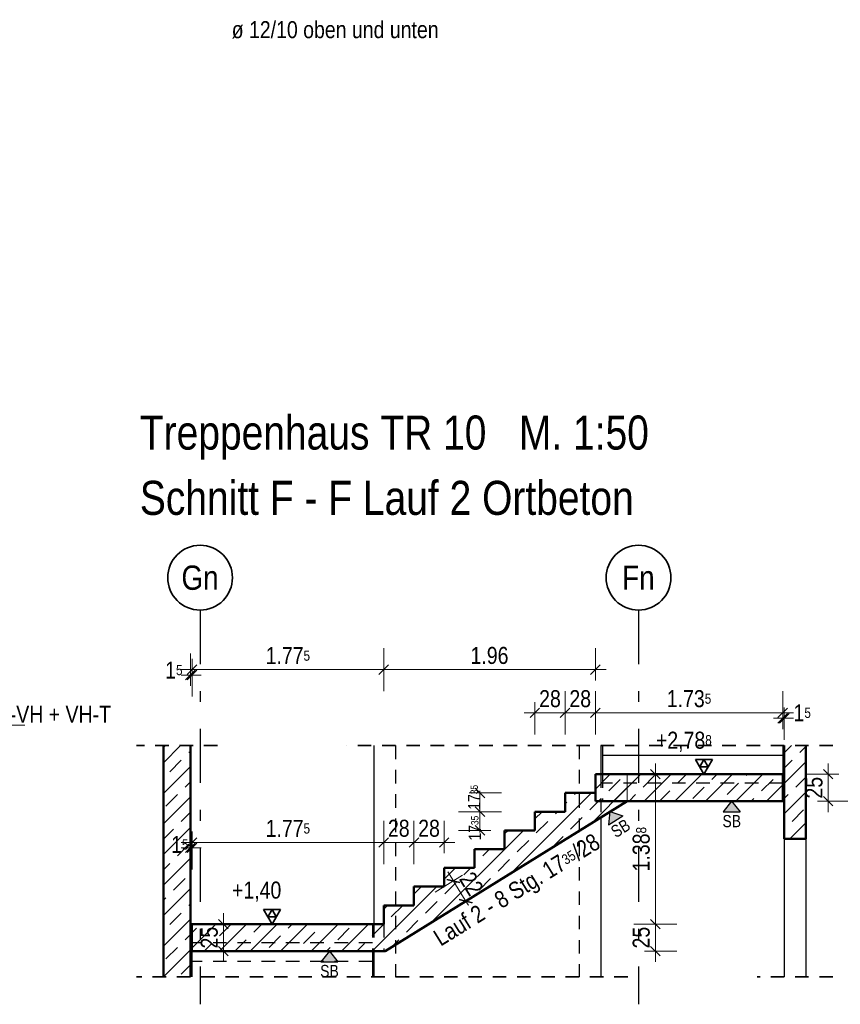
# Model space of a CAD drawing. Header units: millimetres. Extents: x 0 to 60.3, y -32.3 to 42.
# Tile 44 of 57: x 41.2 to 48.8, y 10.8 to 19.9. Entities that reach past the tile are written whole.
import ezdxf
from ezdxf.enums import TextEntityAlignment as Align

# ---------------------------------------------------------------- set-up
doc = ezdxf.new("R2010")
doc.units = ezdxf.units.MM
doc.linetypes.add('DASHDOTX2', pattern=[2, 1, -0.5, 0, -0.5])
doc.linetypes.add('HIDDEN', pattern=[0.375, 0.25, -0.125])
doc.layers.add('Achsen', color=7, linetype='Continuous', lineweight=20)
doc.layers.add('Schraffuren', color=7, linetype='Continuous', lineweight=20)
doc.styles.add('Arial Narrow', font='ARIALN.TTF')
doc.dimstyles.new('Arch_Strakon_dimstyle', dxfattribs={"dimtxt": 15.75, "dimasz": 1, "dimexe": 1.25, "dimexo": 0.0625, "dimgap": 1, "dimtad": 0, "dimdec": 4, "dimzin": 12, "dimdsep": 46, "dimtxsty": 'Arial Narrow', "dimblk": 'Arrowhead_Tick', "dimsah": 1, "dimcen": 0, "dimse1": 1, "dimse2": 1, "dimclrd": 6, "dimclrt": 2, "dimazin": 0, "dimtfac": 1, "dimtdec": 4, "dimtmove": 0, "dimatfit": 3, "dimldrblk": 'NONE', "dimfxl": 1, "dimtvp": 1, "dimtolj": 1, "dimtzin": 0, "dimlwd": 13, "dimarcsym": 2})
pattern_1 = [(45, (0, 0), (-0.14142136, 0.14142136), [0.15, -0.1]), (45, (-0.07071, 0.07071), (-0.14142136, 0.14142136), [])]

# ---------------------------------------------------------------- blocks, each defined once
blk = doc.blocks.new('Arrowhead_Tick')
at = {"color": 0, "linetype": 'Continuous', "lineweight": -2}
for p, q in [((0, 20), (0, -10)), ((-1, 0), (0, 0)), ((10, 0), (0, 0))]:
    blk.add_line(p, q, dxfattribs=at)
at = {"color": 2, "linetype": 'Continuous', "lineweight": 35}
blk.add_line((4.42, 4.42), (-4.42, -4.42), dxfattribs=at)
blk = doc.blocks.new('*D264')
at = {"color": 6, "linetype": 'Continuous', "lineweight": 13}
for p, q in [((42.7841, 12.2), (42.7741, 12.2)), ((42.7941, 12.2), (42.8091, 12.2)), ((42.8191, 12.2), (42.8291, 12.2))]:
    blk.add_line(p, q, dxfattribs=at)
at = {"layer": 'Defpoints', "color": 0}
for p in [(42.8091, 12.2), (42.8091, 11.4938), (42.7941, 11.0046)]:
    blk.add_point(p, dxfattribs=at)
at = {"color": 6, "lineweight": 13, "xscale": 0.01, "yscale": 0.01, "zscale": 0.01}
blk.add_blockref('Arrowhead_Tick', (42.7941, 12.2), dxfattribs=at)
at = {"color": 6, "lineweight": 13, "xscale": 0.01, "yscale": 0.01, "zscale": 0.01, "rotation": 180}
blk.add_blockref('Arrowhead_Tick', (42.8091, 12.2), dxfattribs=at)
at = {"color": 2, "lineweight": 35, "insert": (42.6957, 12.2307), "char_height": 0.1575, "attachment_point": 5, "style": 'Arial Narrow'}
blk.add_mtext('\\A1;1{\\A1;\\H.6x;\\S5;}', dxfattribs=at)
blk = doc.blocks.new('_None')
blk = doc.blocks.new('*D265')
at = {"color": 6, "linetype": 'Continuous', "lineweight": 13}
blk.add_line((42.8191, 12.25), (44.5741, 12.25), dxfattribs=at)
at = {"layer": 'Defpoints', "color": 0}
for p in [(44.5841, 12.25), (44.5841, 11.6674), (42.8091, 11.4938)]:
    blk.add_point(p, dxfattribs=at)
at = {"color": 6, "lineweight": 13, "xscale": 0.01, "yscale": 0.01, "zscale": 0.01}
blk.add_blockref('Arrowhead_Tick', (44.5841, 12.25), dxfattribs=at)
at = {"color": 6, "lineweight": 13, "xscale": 0.01, "yscale": 0.01, "zscale": 0.01, "rotation": 180}
blk.add_blockref('Arrowhead_Tick', (42.8091, 12.25), dxfattribs=at)
at = {"color": 2, "lineweight": 35, "insert": (43.6966, 12.3791), "char_height": 0.1575, "attachment_point": 5, "style": 'Arial Narrow'}
blk.add_mtext('\\A1;1.77{\\A1;\\H.6x;\\S5;}', dxfattribs=at)
blk = doc.blocks.new('*D266')
at = {"color": 6, "linetype": 'Continuous', "lineweight": 13}
blk.add_line((44.5941, 12.25), (44.8541, 12.25), dxfattribs=at)
at = {"layer": 'Defpoints', "color": 0}
for p in [(44.8641, 12.25), (44.8641, 11.8409), (44.5841, 11.6674)]:
    blk.add_point(p, dxfattribs=at)
at = {"color": 6, "lineweight": 13, "xscale": 0.01, "yscale": 0.01, "zscale": 0.01}
blk.add_blockref('Arrowhead_Tick', (44.8641, 12.25), dxfattribs=at)
at = {"color": 6, "lineweight": 13, "xscale": 0.01, "yscale": 0.01, "zscale": 0.01, "rotation": 180}
blk.add_blockref('Arrowhead_Tick', (44.5841, 12.25), dxfattribs=at)
at = {"color": 2, "lineweight": 35, "insert": (44.7241, 12.3804), "char_height": 0.1575, "attachment_point": 5, "style": 'Arial Narrow'}
blk.add_mtext('\\A1;28', dxfattribs=at)
blk = doc.blocks.new('*D267')
at = {"color": 6, "linetype": 'Continuous', "lineweight": 13}
blk.add_line((44.8741, 12.25), (45.1341, 12.25), dxfattribs=at)
at = {"layer": 'Defpoints', "color": 0}
for p in [(45.1441, 12.25), (45.1441, 12.0144), (44.8641, 11.8409)]:
    blk.add_point(p, dxfattribs=at)
at = {"color": 6, "lineweight": 13, "xscale": 0.01, "yscale": 0.01, "zscale": 0.01}
blk.add_blockref('Arrowhead_Tick', (45.1441, 12.25), dxfattribs=at)
at = {"color": 6, "lineweight": 13, "xscale": 0.01, "yscale": 0.01, "zscale": 0.01, "rotation": 180}
blk.add_blockref('Arrowhead_Tick', (44.8641, 12.25), dxfattribs=at)
at = {"color": 2, "lineweight": 35, "insert": (45.0041, 12.3804), "char_height": 0.1575, "attachment_point": 5, "style": 'Arial Narrow'}
blk.add_mtext('\\A1;28', dxfattribs=at)
blk = doc.blocks.new('*D286')
at = {"layer": 'Defpoints', "color": 0}
for p in [(46.2641, 13.45), (46.2641, 12.7084), (45.9841, 12.5349)]:
    blk.add_point(p, dxfattribs=at)
at = {"layer": 'Schraffuren', "color": 6, "linetype": 'Continuous', "lineweight": 13}
blk.add_line((45.9941, 13.45), (46.2541, 13.45), dxfattribs=at)
at = {"layer": 'Schraffuren', "color": 6, "lineweight": 13, "xscale": 0.01, "yscale": 0.01, "zscale": 0.01}
blk.add_blockref('Arrowhead_Tick', (46.2641, 13.45), dxfattribs=at)
at = {"layer": 'Schraffuren', "color": 6, "lineweight": 13, "xscale": 0.01, "yscale": 0.01, "zscale": 0.01, "rotation": 180}
blk.add_blockref('Arrowhead_Tick', (45.9841, 13.45), dxfattribs=at)
at = {"layer": 'Schraffuren', "color": 2, "lineweight": 35, "insert": (46.1241, 13.5804), "char_height": 0.1575, "attachment_point": 5, "style": 'Arial Narrow'}
blk.add_mtext('\\A1;28', dxfattribs=at)
blk = doc.blocks.new('*D287')
at = {"layer": 'Defpoints', "color": 0}
for p in [(46.5441, 13.45), (46.5441, 12.8819), (46.2641, 12.7084)]:
    blk.add_point(p, dxfattribs=at)
at = {"layer": 'Schraffuren', "color": 6, "linetype": 'Continuous', "lineweight": 13}
blk.add_line((46.2741, 13.45), (46.5341, 13.45), dxfattribs=at)
at = {"layer": 'Schraffuren', "color": 6, "lineweight": 13, "xscale": 0.01, "yscale": 0.01, "zscale": 0.01}
blk.add_blockref('Arrowhead_Tick', (46.5441, 13.45), dxfattribs=at)
at = {"layer": 'Schraffuren', "color": 6, "lineweight": 13, "xscale": 0.01, "yscale": 0.01, "zscale": 0.01, "rotation": 180}
blk.add_blockref('Arrowhead_Tick', (46.2641, 13.45), dxfattribs=at)
at = {"layer": 'Schraffuren', "color": 2, "lineweight": 35, "insert": (46.4041, 13.5804), "char_height": 0.1575, "attachment_point": 5, "style": 'Arial Narrow'}
blk.add_mtext('\\A1;28', dxfattribs=at)
blk = doc.blocks.new('*D288')
at = {"layer": 'Defpoints', "color": 0}
for p in [(48.2791, 13.45), (46.5441, 12.8819), (48.2791, 12.8819)]:
    blk.add_point(p, dxfattribs=at)
at = {"layer": 'Schraffuren', "color": 6, "linetype": 'Continuous', "lineweight": 13}
blk.add_line((46.5541, 13.45), (48.2691, 13.45), dxfattribs=at)
at = {"layer": 'Schraffuren', "color": 6, "lineweight": 13, "xscale": 0.01, "yscale": 0.01, "zscale": 0.01}
blk.add_blockref('Arrowhead_Tick', (48.2791, 13.45), dxfattribs=at)
at = {"layer": 'Schraffuren', "color": 6, "lineweight": 13, "xscale": 0.01, "yscale": 0.01, "zscale": 0.01, "rotation": 180}
blk.add_blockref('Arrowhead_Tick', (46.5441, 13.45), dxfattribs=at)
at = {"layer": 'Schraffuren', "color": 2, "lineweight": 35, "insert": (47.4116, 13.5804), "char_height": 0.1575, "attachment_point": 5, "style": 'Arial Narrow'}
blk.add_mtext('\\A1;1.73{\\A1;\\H.6x;\\S5;}', dxfattribs=at)
blk = doc.blocks.new('*D289')
at = {"layer": 'Defpoints', "color": 0}
for p in [(48.2941, 13.4), (48.2941, 13.1467), (48.2791, 12.8819)]:
    blk.add_point(p, dxfattribs=at)
at = {"layer": 'Schraffuren', "color": 6, "linetype": 'Continuous', "lineweight": 13}
for p, q in [((48.2691, 13.4), (48.2591, 13.4)), ((48.2791, 13.4), (48.2941, 13.4)), ((48.3041, 13.4), (48.3141, 13.4))]:
    blk.add_line(p, q, dxfattribs=at)
at = {"layer": 'Schraffuren', "color": 6, "lineweight": 13, "xscale": 0.01, "yscale": 0.01, "zscale": 0.01}
blk.add_blockref('Arrowhead_Tick', (48.2791, 13.4), dxfattribs=at)
at = {"layer": 'Schraffuren', "color": 6, "lineweight": 13, "xscale": 0.01, "yscale": 0.01, "zscale": 0.01, "rotation": 180}
blk.add_blockref('Arrowhead_Tick', (48.2941, 13.4), dxfattribs=at)
at = {"layer": 'Schraffuren', "color": 2, "lineweight": 35, "insert": (48.4597, 13.45), "char_height": 0.1575, "attachment_point": 5, "style": 'Arial Narrow'}
blk.add_mtext('\\A1;1{\\A1;\\H.6x;\\S5;}', dxfattribs=at)
blk = doc.blocks.new('*D290')
at = {"layer": 'Defpoints', "color": 0}
for p in [(45.4758, 12.5349), (45.9841, 12.5349), (45.7041, 12.3614)]:
    blk.add_point(p, dxfattribs=at)
at = {"layer": 'Schraffuren', "color": 6, "linetype": 'Continuous', "lineweight": 13}
for p, q in [((45.4758, 12.5449), (45.4758, 12.5549)), ((45.4758, 12.3614), (45.4758, 12.5349)), ((45.4758, 12.3514), (45.4758, 12.3414))]:
    blk.add_line(p, q, dxfattribs=at)
at = {"layer": 'Schraffuren', "color": 6, "lineweight": 13, "xscale": 0.01, "yscale": 0.01, "zscale": 0.01}
for p, rotation in [((45.4758, 12.5349), 270), ((45.4758, 12.3614), 90)]:
    blk.add_blockref('Arrowhead_Tick', p, dxfattribs=dict(at, rotation=rotation))
at = {"layer": 'Schraffuren', "color": 3, "lineweight": 35, "insert": (45.4283, 12.3824), "char_height": 0.1125, "attachment_point": 5, "rotation": 90, "style": 'Arial Narrow'}
blk.add_mtext('\\A1;17{\\A1;\\H.6x;\\S35;}', dxfattribs=at)
blk = doc.blocks.new('*D291')
at = {"layer": 'Defpoints', "color": 0}
for p in [(45.4758, 12.7084), (46.2641, 12.7084), (45.9841, 12.5349)]:
    blk.add_point(p, dxfattribs=at)
at = {"layer": 'Schraffuren', "color": 6, "linetype": 'Continuous', "lineweight": 13}
for p, q in [((45.4758, 12.7184), (45.4758, 12.7284)), ((45.4758, 12.5349), (45.4758, 12.7084)), ((45.4758, 12.5249), (45.4758, 12.5149))]:
    blk.add_line(p, q, dxfattribs=at)
at = {"layer": 'Schraffuren', "color": 6, "lineweight": 13, "xscale": 0.01, "yscale": 0.01, "zscale": 0.01}
for p, rotation in [((45.4758, 12.7084), 270), ((45.4758, 12.5349), 90)]:
    blk.add_blockref('Arrowhead_Tick', p, dxfattribs=dict(at, rotation=rotation))
at = {"layer": 'Schraffuren', "color": 3, "lineweight": 35, "insert": (45.4226, 12.6679), "char_height": 0.1125, "attachment_point": 5, "rotation": 90, "style": 'Arial Narrow'}
blk.add_mtext('\\A1;17{\\A1;\\H.6x;\\S35;}', dxfattribs=at)
blk = doc.blocks.new('*D292')
at = {"layer": 'Defpoints', "color": 0}
for p in [(45.3454, 11.7067), (44.5841, 11.4938), (44.5983, 11.2438)]:
    blk.add_point(p, dxfattribs=at)
at = {"layer": 'Schraffuren', "color": 6, "linetype": 'Continuous', "lineweight": 13}
blk.add_line((45.2348, 11.8852), (45.3401, 11.7152), dxfattribs=at)
at = {"layer": 'Schraffuren', "color": 6, "lineweight": 13, "xscale": 0.01, "yscale": 0.01, "zscale": 0.01}
for p, rotation in [((45.2295, 11.8937), 121.7841294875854), ((45.3454, 11.7067), 301.7841294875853)]:
    blk.add_blockref('Arrowhead_Tick', p, dxfattribs=dict(at, rotation=rotation))
at = {"layer": 'Schraffuren', "color": 2, "lineweight": 35, "insert": (45.3972, 11.8682), "char_height": 0.1575, "attachment_point": 5, "rotation": 301.78413, "style": 'Arial Narrow'}
blk.add_mtext('\\A1;22', dxfattribs=at)
blk = doc.blocks.new('*D293')
at = {"layer": 'Defpoints', "color": 0}
for p in [(48.2791, 12.8819), (48.7, 12.8819), (48.2791, 12.6318)]:
    blk.add_point(p, dxfattribs=at)
at = {"layer": 'Schraffuren', "color": 6, "linetype": 'Continuous', "lineweight": 13}
blk.add_line((48.7, 12.6418), (48.7, 12.8719), dxfattribs=at)
at = {"layer": 'Schraffuren', "color": 6, "lineweight": 13, "xscale": 0.01, "yscale": 0.01, "zscale": 0.01}
for p, rotation in [((48.7, 12.8819), 90), ((48.7, 12.6318), 270)]:
    blk.add_blockref('Arrowhead_Tick', p, dxfattribs=dict(at, rotation=rotation))
at = {"layer": 'Schraffuren', "color": 2, "lineweight": 35, "insert": (48.5696, 12.7568), "char_height": 0.1575, "attachment_point": 5, "rotation": 90, "style": 'Arial Narrow'}
blk.add_mtext('\\A1;25', dxfattribs=at)
blk = doc.blocks.new('*D294')
at = {"layer": 'Defpoints', "color": 0}
for p in [(42.8091, 11.4938), (43.1, 11.4938), (42.8091, 11.2438)]:
    blk.add_point(p, dxfattribs=at)
at = {"layer": 'Schraffuren', "color": 6, "linetype": 'Continuous', "lineweight": 13}
blk.add_line((43.1, 11.2538), (43.1, 11.4838), dxfattribs=at)
at = {"layer": 'Schraffuren', "color": 6, "lineweight": 13, "xscale": 0.01, "yscale": 0.01, "zscale": 0.01}
for p, rotation in [((43.1, 11.4938), 90), ((43.1, 11.2438), 270)]:
    blk.add_blockref('Arrowhead_Tick', p, dxfattribs=dict(at, rotation=rotation))
at = {"layer": 'Schraffuren', "color": 2, "lineweight": 35, "insert": (42.9696, 11.3688), "char_height": 0.1575, "attachment_point": 5, "rotation": 90, "style": 'Arial Narrow'}
blk.add_mtext('\\A1;25', dxfattribs=at)
blk = doc.blocks.new('*D295')
at = {"layer": 'Defpoints', "color": 0}
for p in [(42.8091, 13.8), (42.7941, 13.1467), (42.8091, 11.4938)]:
    blk.add_point(p, dxfattribs=at)
at = {"layer": 'Schraffuren', "color": 6, "linetype": 'Continuous', "lineweight": 13}
for p, q in [((42.7841, 13.8), (42.7741, 13.8)), ((42.7941, 13.8), (42.8091, 13.8)), ((42.8191, 13.8), (42.8291, 13.8))]:
    blk.add_line(p, q, dxfattribs=at)
at = {"layer": 'Schraffuren', "color": 6, "lineweight": 13, "xscale": 0.01, "yscale": 0.01, "zscale": 0.01}
blk.add_blockref('Arrowhead_Tick', (42.7941, 13.8), dxfattribs=at)
at = {"layer": 'Schraffuren', "color": 6, "lineweight": 13, "xscale": 0.01, "yscale": 0.01, "zscale": 0.01, "rotation": 180}
blk.add_blockref('Arrowhead_Tick', (42.8091, 13.8), dxfattribs=at)
at = {"layer": 'Schraffuren', "color": 2, "lineweight": 35, "insert": (42.641, 13.8456), "char_height": 0.1575, "attachment_point": 5, "style": 'Arial Narrow'}
blk.add_mtext('\\A1;1{\\A1;\\H.6x;\\S5;}', dxfattribs=at)
blk = doc.blocks.new('*D296')
at = {"layer": 'Defpoints', "color": 0}
for p in [(44.5841, 13.85), (44.5841, 11.6674), (42.8091, 11.4938)]:
    blk.add_point(p, dxfattribs=at)
at = {"layer": 'Schraffuren', "color": 6, "linetype": 'Continuous', "lineweight": 13}
blk.add_line((42.8191, 13.85), (44.5741, 13.85), dxfattribs=at)
at = {"layer": 'Schraffuren', "color": 6, "lineweight": 13, "xscale": 0.01, "yscale": 0.01, "zscale": 0.01}
blk.add_blockref('Arrowhead_Tick', (44.5841, 13.85), dxfattribs=at)
at = {"layer": 'Schraffuren', "color": 6, "lineweight": 13, "xscale": 0.01, "yscale": 0.01, "zscale": 0.01, "rotation": 180}
blk.add_blockref('Arrowhead_Tick', (42.8091, 13.85), dxfattribs=at)
at = {"layer": 'Schraffuren', "color": 2, "lineweight": 35, "insert": (43.6966, 13.9791), "char_height": 0.1575, "attachment_point": 5, "style": 'Arial Narrow'}
blk.add_mtext('\\A1;1.77{\\A1;\\H.6x;\\S5;}', dxfattribs=at)
blk = doc.blocks.new('*D297')
at = {"layer": 'Defpoints', "color": 0}
for p in [(46.5441, 13.85), (46.5441, 12.8819), (44.5841, 11.6674)]:
    blk.add_point(p, dxfattribs=at)
at = {"layer": 'Schraffuren', "color": 6, "linetype": 'Continuous', "lineweight": 13}
blk.add_line((44.5941, 13.85), (46.5341, 13.85), dxfattribs=at)
at = {"layer": 'Schraffuren', "color": 6, "lineweight": 13, "xscale": 0.01, "yscale": 0.01, "zscale": 0.01}
blk.add_blockref('Arrowhead_Tick', (46.5441, 13.85), dxfattribs=at)
at = {"layer": 'Schraffuren', "color": 6, "lineweight": 13, "xscale": 0.01, "yscale": 0.01, "zscale": 0.01, "rotation": 180}
blk.add_blockref('Arrowhead_Tick', (44.5841, 13.85), dxfattribs=at)
at = {"layer": 'Schraffuren', "color": 2, "lineweight": 35, "insert": (45.5641, 13.9804), "char_height": 0.1575, "attachment_point": 5, "style": 'Arial Narrow'}
blk.add_mtext('\\A1;1.96', dxfattribs=at)
blk = doc.blocks.new('*D298')
at = {"layer": 'Defpoints', "color": 0}
for p in [(44.5841, 11.4938), (47.1, 11.4938), (44.5983, 11.2438)]:
    blk.add_point(p, dxfattribs=at)
at = {"layer": 'Schraffuren', "color": 6, "linetype": 'Continuous', "lineweight": 13}
blk.add_line((47.1, 11.2538), (47.1, 11.4838), dxfattribs=at)
at = {"layer": 'Schraffuren', "color": 6, "lineweight": 13, "xscale": 0.01, "yscale": 0.01, "zscale": 0.01}
for p, rotation in [((47.1, 11.4938), 90), ((47.1, 11.2438), 270)]:
    blk.add_blockref('Arrowhead_Tick', p, dxfattribs=dict(at, rotation=rotation))
at = {"layer": 'Schraffuren', "color": 2, "lineweight": 35, "insert": (46.9696, 11.3688), "char_height": 0.1575, "attachment_point": 5, "rotation": 90, "style": 'Arial Narrow'}
blk.add_mtext('\\A1;25', dxfattribs=at)
blk = doc.blocks.new('*D299')
at = {"layer": 'Defpoints', "color": 0}
for p in [(46.5441, 12.8819), (47.1, 12.8819), (44.5841, 11.4938)]:
    blk.add_point(p, dxfattribs=at)
at = {"layer": 'Schraffuren', "color": 6, "linetype": 'Continuous', "lineweight": 13}
blk.add_line((47.1, 11.5038), (47.1, 12.8719), dxfattribs=at)
at = {"layer": 'Schraffuren', "color": 6, "lineweight": 13, "xscale": 0.01, "yscale": 0.01, "zscale": 0.01}
for p, rotation in [((47.1, 12.8819), 90), ((47.1, 11.4938), 270)]:
    blk.add_blockref('Arrowhead_Tick', p, dxfattribs=dict(at, rotation=rotation))
at = {"layer": 'Schraffuren', "color": 2, "lineweight": 35, "insert": (46.9696, 12.1878), "char_height": 0.1575, "attachment_point": 5, "rotation": 90, "style": 'Arial Narrow'}
blk.add_mtext('\\A1;1.38{\\A1;\\H.6x;\\S8;}', dxfattribs=at)

msp = doc.modelspace()

# ---------------------------------------------------------------- hatches: boundary and pattern name
at = {"lineweight": 13, "true_color": 0x80ff80}
for points in [[(47.806445, 12.631851), (47.884691, 12.53332), (47.7282, 12.53332)], [(46.67976, 12.537623), (46.798116, 12.494929), (46.664986, 12.412673)], [(44.081168, 11.243801), (44.159413, 11.14527), (44.002922, 11.14527)]]:
    msp.add_hatch(color=91, dxfattribs=at).paths.add_polyline_path(points)
at = {"layer": 'Schraffuren', "lineweight": 13}
h = msp.add_hatch(dxfattribs=at)
h.set_pattern_fill('bB', color=6, scale=0.01, angle=45, style=0, pattern_type=2)
h.set_pattern_definition(pattern_1)
h.paths.add_polyline_path([(42.544083, 11.004573), (42.794083, 11.004573), (42.794083, 13.14669), (42.544083, 13.14669)])
h = msp.add_hatch(dxfattribs=at)
h.set_pattern_fill('bB', color=6, scale=0.01, angle=45, style=0, pattern_type=2)
h.set_pattern_definition(pattern_1)
h.paths.add_polyline_path([(48.494087, 12.283801), (48.494087, 13.14669), (48.294087, 13.14669), (48.294087, 12.283801)])
h = msp.add_hatch(dxfattribs=at)
h.set_pattern_fill('bB', color=6, scale=0.01, angle=45, style=0, pattern_type=2)
h.set_pattern_definition(pattern_1)
h.paths.add_polyline_path([(46.838303, 12.631851), (46.840043, 12.631851), (46.840043, 12.881851), (46.544083, 12.881851), (46.544083, 12.708351), (46.264083, 12.708351), (46.264083, 12.534851), (45.984083, 12.534851), (45.984083, 12.361351), (45.704083, 12.361351), (45.704083, 12.187851), (45.424083, 12.187851), (45.424083, 12.014351), (45.144083, 12.014351), (45.144083, 11.840851), (44.864083, 11.840851), (44.864083, 11.667351), (44.584083, 11.667351), (44.584083, 11.243851), (44.598303, 11.243851)])
h = msp.add_hatch(dxfattribs=at)
h.set_pattern_fill('bB', color=6, scale=0.01, angle=45, style=0, pattern_type=2)
h.set_pattern_definition(pattern_1)
h.paths.add_polyline_path([(48.279087, 12.631851), (48.279087, 12.881851), (46.544083, 12.881851), (46.544083, 12.631851)])
h = msp.add_hatch(dxfattribs=at)
h.set_pattern_fill('bB', color=6, scale=0.01, angle=45, style=0, pattern_type=2)
h.set_pattern_definition(pattern_1)
h.paths.add_polyline_path([(44.584083, 11.243801), (44.584083, 11.493801), (42.809083, 11.493801), (42.809083, 11.243801)])

# ---------------------------------------------------------------- linework, layer by layer
at = {"color": 2, "linetype": 'HIDDEN', "lineweight": 35, "ltscale": 0.5}
for p, q in [((43.044083, 13.14669), (42.294083, 13.14669)), ((46.844085, 11.004573), (42.294083, 11.004573)), ((48.744087, 11.004573), (48.044087, 11.004573))]:
    msp.add_line(p, q, dxfattribs=at)
at = {"color": 4, "linetype": 'Continuous', "lineweight": 50}
for p, q in [((42.544083, 13.14669), (42.544083, 11.004573)), ((42.794083, 13.14669), (42.794083, 11.004573)), ((48.294087, 13.14669), (48.294087, 12.283801)), ((48.494087, 13.14669), (48.494087, 12.283801)), ((46.544083, 12.708351), (46.544083, 12.881851)), ((48.279087, 12.881851), (46.544083, 12.881851)), ((48.279087, 12.881851), (48.279087, 12.631851)), ((48.494087, 12.283801), (48.294087, 12.283801)), ((44.584083, 11.667351), (44.584083, 11.493801)), ((42.809083, 11.493801), (42.809083, 11.243801)), ((44.584083, 11.493801), (42.809083, 11.493801)), ((44.584083, 11.243801), (42.809083, 11.243801)), ((44.598303, 11.243801), (44.584083, 11.243801))]:
    msp.add_line(p, q, dxfattribs=at)
at = {"color": 3, "linetype": 'HIDDEN', "lineweight": 25, "ltscale": 0.5}
for p, q in [((44.694083, 13.14669), (44.694083, 11.004573)), ((44.479083, 11.493801), (44.479083, 11.243801)), ((44.494083, 11.493801), (44.494083, 11.243801)), ((44.584083, 11.493801), (44.584083, 11.243851)), ((44.479083, 11.320801), (42.809083, 11.320801)), ((44.479083, 11.147801), (42.809083, 11.147801))]:
    msp.add_line(p, q, dxfattribs=at)
at = {"color": 3, "linetype": 'Continuous', "lineweight": 25}
for p, q in [((47.806445, 12.631851), (47.7282, 12.53332)), ((47.806445, 12.631851), (47.884691, 12.53332)), ((46.67976, 12.537623), (46.664986, 12.412673)), ((46.664986, 12.412673), (46.798116, 12.494929)), ((46.67976, 12.537623), (46.798116, 12.494929)), ((47.7282, 12.53332), (47.884691, 12.53332)), ((44.081168, 11.243801), (44.002922, 11.14527)), ((44.081168, 11.243801), (44.159413, 11.14527)), ((44.002922, 11.14527), (44.159413, 11.14527))]:
    msp.add_line(p, q, dxfattribs=at)
at = {"layer": 'Achsen', "color": 3, "linetype": 'DASHDOTX2', "lineweight": 25, "ltscale": 0.5}
for p, q in [((42.884079, 14.401462), (42.884079, 10.751438)), ((46.944079, 14.401462), (46.944079, 10.751438))]:
    msp.add_line(p, q, dxfattribs=at)
at = {"layer": 'Achsen', "color": 3, "linetype": 'Continuous', "lineweight": 25}
for p, q in [((44.494083, 13.14669), (44.494083, 11.493801)), ((46.594085, 13.14669), (46.594085, 12.881851)), ((46.609087, 13.14669), (46.609087, 13.055364)), ((48.279087, 13.14669), (48.279087, 13.055364)), ((46.609087, 13.055364), (46.609087, 12.881851)), ((48.279087, 13.055364), (48.279087, 12.881851)), ((48.294087, 12.283801), (48.294087, 11.004573)), ((48.494087, 12.283801), (48.494087, 11.004573)), ((42.809083, 11.243801), (42.809083, 11.004573)), ((44.479083, 11.243801), (44.479083, 11.004573)), ((44.494083, 11.243801), (44.494083, 11.004573))]:
    msp.add_line(p, q, dxfattribs=at)
at = {"layer": 'Achsen', "color": 2, "linetype": 'Continuous', "lineweight": 35}
for centre in [(42.884079, 14.701462), (46.944079, 14.701462)]:
    msp.add_circle(centre, 0.3, dxfattribs=at)
at = {"layer": 'Schraffuren', "color": 5, "linetype": 'Continuous', "lineweight": 18}
msp.add_line((41.259641, 13.335731), (39.284527, 13.335731), dxfattribs=at)
at = {"layer": 'Schraffuren', "color": 2, "linetype": 'Continuous', "lineweight": 35}
for p, q in [((47.55, 12.881851), (47.47125, 13.018246)), ((47.47125, 13.018246), (47.62875, 13.018246)), ((47.510625, 12.950049), (47.55, 13.018246)), ((47.589375, 12.950049), (47.510625, 12.950049)), ((47.62875, 13.018246), (47.55, 12.881851)), ((47.55, 13.018246), (47.589375, 12.950049)), ((43.55, 11.493801), (43.47125, 11.630196)), ((43.47125, 11.630196), (43.62875, 11.630196)), ((43.510625, 11.561999), (43.55, 11.630196)), ((43.62875, 11.630196), (43.55, 11.493801)), ((43.55, 11.630196), (43.589375, 11.561999)), ((43.589375, 11.561999), (43.510625, 11.561999))]:
    msp.add_line(p, q, dxfattribs=at)
at = {"layer": 'Schraffuren', "color": 3, "linetype": 'Continuous', "lineweight": 25}
for p, q in [((47.62875, 12.881851), (47.025131, 12.881851)), ((43.62875, 11.493801), (43.09955, 11.493801))]:
    msp.add_line(p, q, dxfattribs=at)

# ---------------------------------------------------------------- texts
at = {"color": 2, "lineweight": 35, "style": 'Arial Narrow'}
msp.add_text('ø 12/10 oben und unten', height=0.1575, dxfattribs=at).set_placement((43.176581, 19.69668))
at = {"color": 1, "lineweight": 70, "style": 'Arial Narrow'}
for s, p in [('Treppenhaus TR 10   M. 1:50', (42.326242, 15.887653)), ('Schnitt F - F Lauf 2 Ortbeton', (42.326242, 15.283172))]:
    msp.add_text(s, height=0.315, dxfattribs=at).set_placement(p)
at = {"color": 3, "lineweight": 25, "style": 'Arial Narrow'}
for p in [(47.721295, 12.391396), (43.996018, 11.003346)]:
    msp.add_text('SB', height=0.1125, dxfattribs=at).set_placement(p)
at = {"layer": 'Achsen', "color": 4, "lineweight": 50, "style": 'Arial Narrow'}
for s, p in [('Gn', (42.883252, 14.701462)), ('Fn', (46.943252, 14.701462))]:
    msp.add_text(s, height=0.225, dxfattribs=at).set_placement(p, align=Align.MIDDLE_CENTER)
at = {"layer": 'Schraffuren', "color": 2, "lineweight": 35, "style": 'Arial Narrow'}
msp.add_text('Tronsole Schöck Typ Z-VH + VH-T', height=0.1575, dxfattribs=at).set_placement((39.266574, 13.357825))
at = {"layer": 'Schraffuren', "color": 2, "lineweight": 35, "insert": (43.129475, 11.887551), "char_height": 0.1575, "attachment_point": 1, "line_spacing_factor": 0.9, "style": 'Arial Narrow'}
msp.add_mtext(' +1,40', dxfattribs=at)

# ---------------------------------------------------------------- dimensions: what is measured, and where the dimension line sits
at = {"lineweight": 35}
for base, p1, p2, text, override, picture, middle in [((42.809083, 12.2), (42.794083, 11.004573), (42.809083, 11.493801), '1{\\A1;\\H.6x;\\S5;}', {"dimscale": 0.01, "dimtxt": 15.75, "dimasz": 1, "dimgap": 5, "dimtad": 0, "dimjust": 0, "dimtih": 0, "dimtoh": 0, "dimdec": 3, "dimdsep": 46, "dimtxsty": 'Arial Narrow', "dimclrd": 6, "dimclrt": 2, "dimtix": 0, "dimtofl": 255, "dimtmove": 2, "dimatfit": 2, "dimfxl": 0, "dimfxlon": 0, "dimtvp": 31.746032, "dimlwd": 13}, '*D264', (42.695706, 12.230685)), ((44.584083, 12.25), (42.809083, 11.493801), (44.584083, 11.667351), '1.77{\\A1;\\H.6x;\\S5;}', {"dimscale": 0.01, "dimtxt": 15.75, "dimasz": 1, "dimgap": 5, "dimtad": 1, "dimjust": 0, "dimtih": 0, "dimtoh": 0, "dimdec": 3, "dimdsep": 46, "dimtxsty": 'Arial Narrow', "dimclrd": 6, "dimclrt": 2, "dimtix": 1, "dimtofl": 255, "dimtmove": 0, "dimatfit": 2, "dimfxl": 0, "dimfxlon": 0, "dimtvp": 31.746032, "dimlwd": 13}, '*D265', (43.696583, 12.25)), ((44.864083, 12.25), (44.584083, 11.667351), (44.864083, 11.840851), '28', {"dimscale": 0.01, "dimtxt": 15.75, "dimasz": 1, "dimgap": 5, "dimtad": 1, "dimjust": 0, "dimtih": 0, "dimtoh": 0, "dimdec": 3, "dimdsep": 46, "dimtxsty": 'Arial Narrow', "dimclrd": 6, "dimclrt": 2, "dimtix": 1, "dimtofl": 255, "dimtmove": 0, "dimatfit": 2, "dimfxl": 0, "dimfxlon": 0, "dimtvp": 31.746032, "dimlwd": 13}, '*D266', (44.724083, 12.25)), ((45.144083, 12.25), (44.864083, 11.840851), (45.144083, 12.014351), '28', {"dimscale": 0.01, "dimtxt": 15.75, "dimasz": 1, "dimgap": 5, "dimtad": 1, "dimjust": 0, "dimtih": 0, "dimtoh": 0, "dimdec": 3, "dimdsep": 46, "dimtxsty": 'Arial Narrow', "dimclrd": 6, "dimclrt": 2, "dimtix": 1, "dimtofl": 255, "dimtmove": 0, "dimatfit": 2, "dimfxl": 0, "dimfxlon": 0, "dimtvp": 31.746032, "dimlwd": 13}, '*D267', (45.004083, 12.25))]:
    dim = msp.add_linear_dim(base=base, p1=p1, p2=p2, text=text, dimstyle='Arch_Strakon_dimstyle', override=override, dxfattribs=at)
    dim.commit()
    dim.dimension.update_dxf_attribs({"geometry": picture, "text_midpoint": middle, "dimtype": 160})
at = {"layer": 'Schraffuren', "lineweight": 35}
for base, p1, p2, text, override, picture, middle in [((44.584083, 13.85), (42.809083, 11.493801), (44.584083, 11.667351), '1.77{\\A1;\\H.6x;\\S5;}', {"dimscale": 0.01, "dimtxt": 15.75, "dimasz": 1, "dimgap": 5, "dimtad": 1, "dimjust": 0, "dimtih": 0, "dimtoh": 0, "dimdec": 4, "dimdsep": 46, "dimtxsty": 'Arial Narrow', "dimclrd": 6, "dimclrt": 2, "dimtix": 1, "dimtofl": 255, "dimtmove": 0, "dimatfit": 2, "dimfxl": 0, "dimfxlon": 0, "dimtvp": 31.746032, "dimlwd": 13}, '*D296', (43.696583, 13.85)), ((46.544083, 13.85), (44.584083, 11.667351), (46.544083, 12.881851), '1.96', {"dimscale": 0.01, "dimtxt": 15.75, "dimasz": 1, "dimgap": 5, "dimtad": 1, "dimjust": 0, "dimtih": 0, "dimtoh": 0, "dimdec": 4, "dimdsep": 46, "dimtxsty": 'Arial Narrow', "dimclrd": 6, "dimclrt": 2, "dimtix": 1, "dimtofl": 255, "dimtmove": 0, "dimatfit": 2, "dimfxl": 0, "dimfxlon": 0, "dimtvp": 31.746032, "dimlwd": 13}, '*D297', (45.564083, 13.85)), ((42.809083, 13.8), (42.794083, 13.14669), (42.809083, 11.493801), '1{\\A1;\\H.6x;\\S5;}', {"dimscale": 0.01, "dimtxt": 15.75, "dimasz": 1, "dimgap": 5, "dimtad": 0, "dimjust": 0, "dimtih": 0, "dimtoh": 0, "dimdec": 4, "dimdsep": 46, "dimtxsty": 'Arial Narrow', "dimclrd": 6, "dimclrt": 2, "dimtix": 0, "dimtofl": 255, "dimtmove": 2, "dimatfit": 2, "dimfxl": 0, "dimfxlon": 0, "dimtvp": 31.746032, "dimlwd": 13}, '*D295', (42.641014, 13.845567)), ((46.264083, 13.45), (45.984083, 12.534851), (46.264083, 12.708351), '28', {"dimscale": 0.01, "dimtxt": 15.75, "dimasz": 1, "dimgap": 5, "dimtad": 1, "dimjust": 0, "dimtih": 0, "dimtoh": 0, "dimdec": 4, "dimdsep": 46, "dimtxsty": 'Arial Narrow', "dimclrd": 6, "dimclrt": 2, "dimtix": 1, "dimtofl": 255, "dimtmove": 0, "dimatfit": 2, "dimfxl": 0, "dimfxlon": 0, "dimtvp": 31.746032, "dimlwd": 13}, '*D286', (46.124083, 13.45)), ((46.544083, 13.45), (46.264083, 12.708351), (46.544083, 12.881851), '28', {"dimscale": 0.01, "dimtxt": 15.75, "dimasz": 1, "dimgap": 5, "dimtad": 1, "dimjust": 0, "dimtih": 0, "dimtoh": 0, "dimdec": 4, "dimdsep": 46, "dimtxsty": 'Arial Narrow', "dimclrd": 6, "dimclrt": 2, "dimtix": 1, "dimtofl": 255, "dimtmove": 0, "dimatfit": 2, "dimfxl": 0, "dimfxlon": 0, "dimtvp": 31.746032, "dimlwd": 13}, '*D287', (46.404083, 13.45)), ((48.279087, 13.45), (46.544083, 12.881851), (48.279087, 12.881851), '1.73{\\A1;\\H.6x;\\S5;}', {"dimscale": 0.01, "dimtxt": 15.75, "dimasz": 1, "dimgap": 5, "dimtad": 1, "dimjust": 0, "dimtih": 0, "dimtoh": 0, "dimdec": 4, "dimdsep": 46, "dimtxsty": 'Arial Narrow', "dimclrd": 6, "dimclrt": 2, "dimtix": 1, "dimtofl": 255, "dimtmove": 0, "dimatfit": 2, "dimfxl": 0, "dimfxlon": 0, "dimtvp": 31.746032, "dimlwd": 13}, '*D288', (47.411585, 13.45)), ((48.294087, 13.4), (48.279087, 12.881851), (48.294087, 13.14669), '1{\\A1;\\H.6x;\\S5;}', {"dimscale": 0.01, "dimtxt": 15.75, "dimasz": 1, "dimgap": 5, "dimtad": 1, "dimjust": 4, "dimtih": 0, "dimtoh": 0, "dimdec": 4, "dimdsep": 46, "dimtxsty": 'Arial Narrow', "dimclrd": 6, "dimclrt": 2, "dimtix": 0, "dimtofl": 255, "dimtmove": 2, "dimatfit": 2, "dimfxl": 0, "dimfxlon": 0, "dimtvp": 31.746032, "dimlwd": 13}, '*D289', (48.459659, 13.45))]:
    dim = msp.add_linear_dim(base=base, p1=p1, p2=p2, text=text, dimstyle='Arch_Strakon_dimstyle', override=override, dxfattribs=at)
    dim.commit()
    dim.dimension.update_dxf_attribs({"geometry": picture, "text_midpoint": middle, "dimtype": 160})
for base, p1, p2, angle, text, override, picture, middle in [((47.1, 12.881851), (44.584083, 11.493801), (46.544083, 12.881851), 90, '1.38{\\A1;\\H.6x;\\S8;}', {"dimscale": 0.01, "dimtxt": 15.75, "dimasz": 1, "dimgap": 5, "dimtad": 1, "dimjust": 0, "dimtih": 0, "dimtoh": 0, "dimdec": 3, "dimdsep": 46, "dimtxsty": 'Arial Narrow', "dimclrd": 6, "dimclrt": 2, "dimtix": 1, "dimtofl": 255, "dimtmove": 0, "dimatfit": 2, "dimfxl": 0, "dimfxlon": 0, "dimtvp": 31.746032, "dimlwd": 13}, '*D299', (47.1, 12.187826)), ((45.475803, 12.708351), (45.984083, 12.534851), (46.264083, 12.708351), 90, '17{\\A1;\\H.6x;\\S35;}', {"dimscale": 0.01, "dimtxt": 11.25, "dimasz": 1, "dimgap": 5, "dimtad": 0, "dimjust": 0, "dimtih": 0, "dimtoh": 0, "dimdec": 4, "dimdsep": 46, "dimtxsty": 'Arial Narrow', "dimclrd": 6, "dimclrt": 3, "dimtix": 0, "dimtofl": 255, "dimtmove": 2, "dimatfit": 2, "dimfxl": 0, "dimfxlon": 0, "dimtvp": 44.444444, "dimlwd": 13}, '*D291', (45.422595, 12.66787)), ((48.7, 12.881851), (48.279087, 12.631809), (48.279087, 12.881851), 90, '25', {"dimscale": 0.01, "dimtxt": 15.75, "dimasz": 1, "dimgap": 5, "dimtad": 1, "dimjust": 0, "dimtih": 0, "dimtoh": 0, "dimdec": 4, "dimdsep": 46, "dimtxsty": 'Arial Narrow', "dimclrd": 6, "dimclrt": 2, "dimtix": 1, "dimtofl": 255, "dimtmove": 0, "dimatfit": 2, "dimfxl": 0, "dimfxlon": 0, "dimtvp": 31.746032, "dimlwd": 13}, '*D293', (48.7, 12.75683)), ((45.475803, 12.534851), (45.704083, 12.361351), (45.984083, 12.534851), 90, '17{\\A1;\\H.6x;\\S35;}', {"dimscale": 0.01, "dimtxt": 11.25, "dimasz": 1, "dimgap": 5, "dimtad": 0, "dimjust": 0, "dimtih": 0, "dimtoh": 0, "dimdec": 4, "dimdsep": 46, "dimtxsty": 'Arial Narrow', "dimclrd": 6, "dimclrt": 3, "dimtix": 0, "dimtofl": 255, "dimtmove": 2, "dimatfit": 2, "dimfxl": 0, "dimfxlon": 0, "dimtvp": 44.444444, "dimlwd": 13}, '*D290', (45.428305, 12.382409)), ((45.345396, 11.706732), (44.584083, 11.493801), (44.598303, 11.243801), 301.7841295, '22', {"dimscale": 0.01, "dimtxt": 15.75, "dimasz": 1, "dimgap": 5, "dimtad": 1, "dimjust": 0, "dimtih": 0, "dimtoh": 0, "dimdec": 4, "dimdsep": 46, "dimtxsty": 'Arial Narrow', "dimclrd": 6, "dimclrt": 2, "dimtix": 1, "dimtofl": 255, "dimtmove": 0, "dimatfit": 2, "dimfxl": 0, "dimfxlon": 0, "dimtvp": 31.746032, "dimlwd": 13}, '*D292', (45.287457, 11.800236)), ((43.1, 11.493801), (42.809083, 11.243801), (42.809083, 11.493801), 90, '25', {"dimscale": 0.01, "dimtxt": 15.75, "dimasz": 1, "dimgap": 5, "dimtad": 1, "dimjust": 0, "dimtih": 0, "dimtoh": 0, "dimdec": 4, "dimdsep": 46, "dimtxsty": 'Arial Narrow', "dimclrd": 6, "dimclrt": 2, "dimtix": 1, "dimtofl": 255, "dimtmove": 0, "dimatfit": 2, "dimfxl": 0, "dimfxlon": 0, "dimtvp": 31.746032, "dimlwd": 13}, '*D294', (43.1, 11.368801)), ((47.1, 11.493801), (44.598303, 11.243801), (44.584083, 11.493801), 90, '25', {"dimscale": 0.01, "dimtxt": 15.75, "dimasz": 1, "dimgap": 5, "dimtad": 1, "dimjust": 0, "dimtih": 0, "dimtoh": 0, "dimdec": 4, "dimdsep": 46, "dimtxsty": 'Arial Narrow', "dimclrd": 6, "dimclrt": 2, "dimtix": 1, "dimtofl": 255, "dimtmove": 0, "dimatfit": 2, "dimfxl": 0, "dimfxlon": 0, "dimtvp": 31.746032, "dimlwd": 13}, '*D298', (47.1, 11.368801))]:
    dim = msp.add_linear_dim(base=base, p1=p1, p2=p2, angle=angle, text=text, dimstyle='Arch_Strakon_dimstyle', override=override, dxfattribs=at)
    dim.commit()
    dim.dimension.update_dxf_attribs({"geometry": picture, "text_midpoint": middle, "dimtype": 160})

# ---------------------------------------------------------------- next in the draw order: texts
at = {"color": 2, "lineweight": 35, "insert": (45.136139, 11.243676), "char_height": 0.1575, "attachment_point": 7, "rotation": 31.7841, "line_spacing_factor": 0.9, "style": 'Arial Narrow', "bg_fill": 3, "box_fill_scale": 1.2, "bg_fill_color": 256, "bg_fill_true_color": 13158600, "bg_fill_transparency": 0}
msp.add_mtext('Lauf 2 - 8 Stg. 17{\\A1;\\H.6x;\\S35;}/28', dxfattribs=at)
at = {"layer": 'Schraffuren', "color": 2, "lineweight": 35, "insert": (47.055056, 13.275601), "char_height": 0.1575, "attachment_point": 1, "line_spacing_factor": 0.9, "style": 'Arial Narrow', "bg_fill": 3, "box_fill_scale": 1.2, "bg_fill_color": 256, "bg_fill_true_color": 13158600, "bg_fill_transparency": 0}
msp.add_mtext(' +2,78{\\A1;\\H.6x;\\S8;}', dxfattribs=at)

# ---------------------------------------------------------------- next in the draw order: linework, layer by layer
at = {"color": 2, "linetype": 'HIDDEN', "lineweight": 35, "ltscale": 0.5}
msp.add_line((48.744087, 13.14669), (44.244083, 13.14669), dxfattribs=at)
at = {"color": 3, "linetype": 'HIDDEN', "lineweight": 25, "ltscale": 0.5}
for p, q in [((46.394085, 13.14669), (46.394085, 11.004573)), ((46.594085, 12.881851), (46.594085, 12.480523)), ((46.609087, 12.881851), (46.609087, 12.631851)), ((48.279087, 12.799744), (46.609087, 12.799744))]:
    msp.add_line(p, q, dxfattribs=at)
at = {"color": 4, "linetype": 'Continuous', "lineweight": 50}
for p, q in [((46.544083, 12.881851), (46.544083, 12.631851)), ((46.264083, 12.708351), (46.264083, 12.534851)), ((46.544083, 12.708351), (46.264083, 12.708351)), ((44.598303, 11.243851), (46.838303, 12.631851)), ((48.279087, 12.631809), (46.544083, 12.631809)), ((45.984083, 12.534851), (45.984083, 12.361351)), ((46.264083, 12.534851), (45.984083, 12.534851)), ((45.704083, 12.361351), (45.704083, 12.187851)), ((45.984083, 12.361351), (45.704083, 12.361351)), ((45.424083, 12.187851), (45.424083, 12.014351)), ((45.704083, 12.187851), (45.424083, 12.187851)), ((45.144083, 12.014351), (45.144083, 11.840851)), ((45.424083, 12.014351), (45.144083, 12.014351)), ((44.864083, 11.840851), (44.864083, 11.667351)), ((45.144083, 11.840851), (44.864083, 11.840851)), ((44.864083, 11.667351), (44.584083, 11.667351))]:
    msp.add_line(p, q, dxfattribs=at)
at = {"color": 9, "linetype": 'Continuous', "lineweight": 0}
msp.add_line((46.840043, 12.881851), (46.840043, 12.631851), dxfattribs=at)
at = {"layer": 'Achsen', "color": 3, "linetype": 'Continuous', "lineweight": 25}
for p, q in [((48.279087, 13.055364), (46.609087, 13.055364)), ((46.594085, 12.480523), (46.594085, 11.004573))]:
    msp.add_line(p, q, dxfattribs=at)

# ---------------------------------------------------------------- next in the draw order: texts
at = {"color": 3, "lineweight": 25, "style": 'Arial Narrow'}
msp.add_text('SB', height=0.1125, rotation=31.7101419, dxfattribs=at).set_placement((46.733711, 12.288307))

doc.saveas('drawing.dxf')
